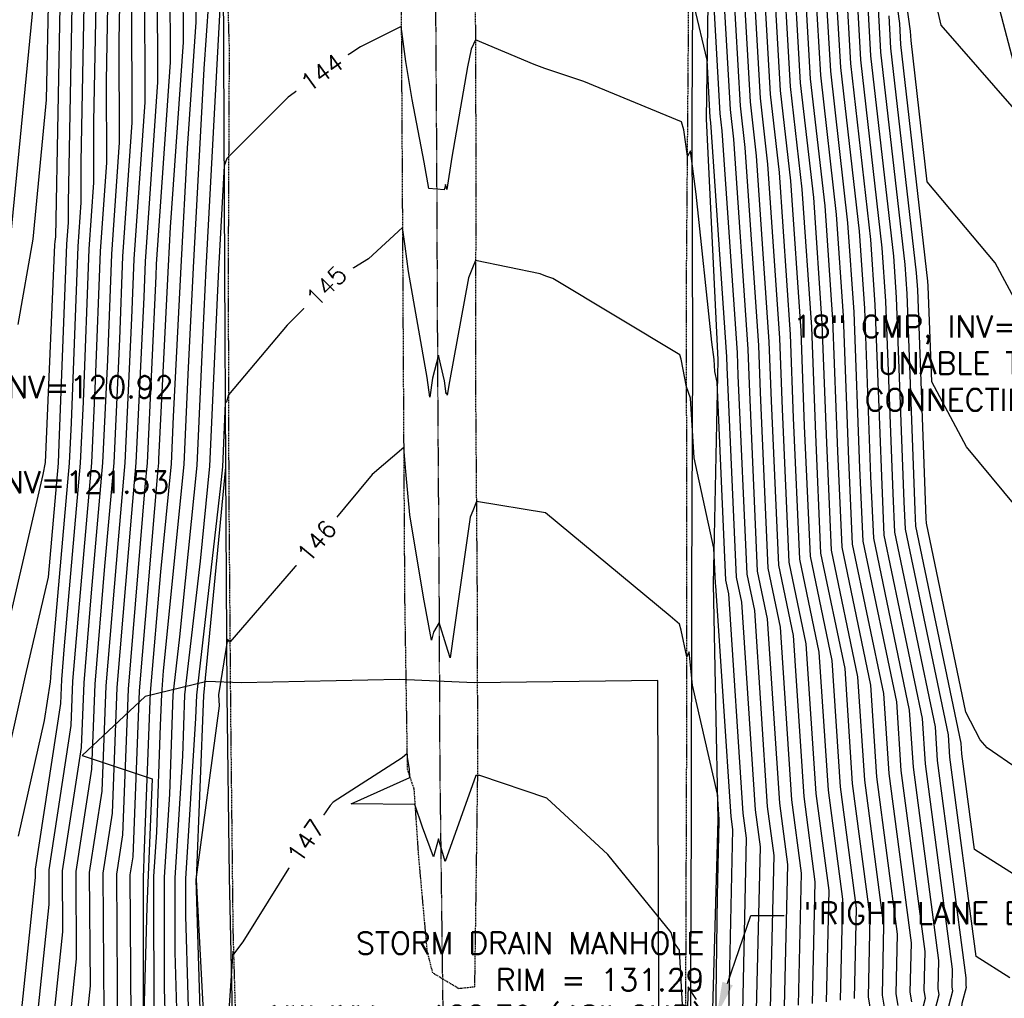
# Model space of a CAD drawing. Header units: feet. Extents: x 351431 to 355879, y 310968 to 329728.
# Tile 20 of 256: x 353341 to 353565, y 313902 to 314124. Entities that reach past the tile are written whole.
import ezdxf

# ---------------------------------------------------------------- set-up
doc = ezdxf.new("R2010")
doc.units = ezdxf.units.FT
doc.header["$MEASUREMENT"] = 0
doc.linetypes.add('D25', pattern=[0.375, 0.25, -0.125])
doc.linetypes.add('HIDDEN2', pattern=[0.1875, 0.125, -0.0625])
for name, color, linetype in [('ELIG', 41, 'Continuous'), ('ELIG-JERSEY', 161, 'HIDDEN2'), ('ELTCH-EG2', 253, 'Continuous'), ('ELTCN-EG2', 251, 'Continuous'), ('ELUG', 153, 'EGASRT'), ('ELYSP', 1, 'D25'), ('ELYSS', 2, 'Continuous'), ('ETFS', 6, 'Continuous'), ('ETTC', 252, 'Continuous'), ('ETUD', 4, 'Continuous')]:
    doc.layers.add(name, color=color, linetype=linetype)
doc.styles.add('ANNO-TOPO', font='simplex.shx')
doc.styles.add('L80', font='simplex', dxfattribs={"height": 4})
doc.styles.add('ROMANSM', font='romansm.shx')
doc.linetypes.add('EGASRT', pattern='A,0.15,-0.07,0.15,-0.04,["G",ROMANSM,S=0.08,R=0,X=-0.005,Y=-0.04],-0.12,0.15,-0.07,0.15,-0.04,[")",ROMANSM,S=0.08,R=0,X=-0.09,Y=-0.04],-0.075', length=1.015)

msp = doc.modelspace()

# ---------------------------------------------------------------- linework, layer by layer
at = {"layer": 'ELIG', "flags": 128}
for points in [[(353506.1, 314669.3), (353500.81, 314614.32), (353499.65, 314561.65), (353498.49, 314507.89), (353497.77, 314457.91), (353497.06, 314408.38), (353496.09, 314356.97), (353495.41, 314306.46), (353494.63, 314255.56), (353494.05, 314204.44), (353494.14, 314154.36), (353493.87, 314102.16), (353493.97, 314047.36), (353493.81, 313995.99), (353493.71, 313942.42), (353493.5, 313889.49), (353493.12, 313845.95)], [(353385.32, 314583.24), (353386.43, 314542.78), (353386.83, 314490.04), (353386.92, 314443.37), (353387, 314391.91), (353386.84, 314343.71), (353386.8, 314284.97), (353386.78, 314239.3), (353387.17, 314178.26), (353387.45, 314133.15), (353387.81, 314067.27), (353388.03, 314022.53), (353388.35, 313970.91), (353388.88, 313929.47), (353389.8, 313884.77), (353390.28, 313846.09)]]:
    msp.add_lwpolyline(points, dxfattribs=at)
at = {"layer": 'ELIG-JERSEY', "flags": 128}
msp.add_lwpolyline([(353438.19, 314552.22), (353437.95, 314543.55), (353436.97, 314493.31), (353436.02, 314443.42), (353436.28, 314392.56), (353435.33, 314343.61), (353435.86, 314292.65), (353435.42, 314243.15), (353435.84, 314192.71), (353435.58, 314142.68), (353435.91, 314092.68), (353436.14, 314042.54), (353436.47, 313993.07), (353436.64, 313954.26), (353437.41, 313892.95), (353437.28, 313842.51), (353437.99, 313793.4), (353438, 313741.9), (353438.54, 313693.18), (353438.85, 313673.78), (353439.24, 313629.67), (353439.22, 313617.09), (353441.34, 313361.23)], dxfattribs=at)
at = {"layer": 'ELTCH-EG2', "flags": 128}
for points, elevation in [([(353569.78, 314055.64), (353562.69, 314068.9), (353547.26, 314087.28), (353543.61, 314119.33), (353543.49, 314121.45), (353536.29, 314173.14), (353536.19, 314175.81), (353532.8, 314226.07), (353532.44, 314229.36), (353530.45, 314284.03), (353530.25, 314288.5), (353526.5, 314368.44), (353526.33, 314371.5), (353526.05, 314376.12), (353525.03, 314421.23), (353525.14, 314421.69), (353524.66, 314428.83), (353526.83, 314480.47), (353526.22, 314489.83), (353526.99, 314528.87), (353525.98, 314544.4), (353526.49, 314578.1), (353525.48, 314597.99)], 123), ([(353567.63, 314013.38), (353556.2, 314027.14), (353548.34, 314041.85), (353547.53, 314063.56), (353547.45, 314064.7), (353541.33, 314118.46), (353541.06, 314123.17), (353534.24, 314172.11)], 124), ([(353562.92, 314129.31), (353570.69, 314099.56), (353550.42, 314122.82), (353538.88, 314173.04)], 122), ([(353514.91, 313900.07), (353515.65, 313932.39), (353513.81, 313946.27), (353511.05, 313988.1), (353508.79, 313998.91), (353506.92, 314041.39), (353506.63, 314049.27), (353503.36, 314096.96), (353502.6, 314103.64), (353499.81, 314152.4)], 141), ([(353511.74, 313899.69), (353512.53, 313934.37), (353511.06, 313945.53), (353508.12, 313989.99), (353506.4, 313998.23), (353504.41, 314043.3), (353504.22, 314048.43), (353500.76, 314098.86), (353500.32, 314102.76), (353497.77, 314147.38)], 142), ([(353521.25, 313900.81), (353521.88, 313928.43), (353519.33, 313947.77), (353516.91, 313984.34), (353513.58, 314000.27), (353511.94, 314037.57), (353511.44, 314050.95), (353508.54, 314093.16), (353507.15, 314105.38), (353504.66, 314148.96)], 139), ([(353524.42, 313901.18), (353524.99, 313926.45), (353522.08, 313948.51), (353519.84, 313982.46), (353515.98, 314000.95), (353514.45, 314035.66), (353513.84, 314051.79), (353511.14, 314091.27), (353509.43, 314106.25), (353507.09, 314147.24)], 138), ([(353527.59, 313901.56), (353528.11, 313924.47), (353524.84, 313949.26), (353522.77, 313980.57), (353518.37, 314001.63), (353516.96, 314033.75), (353516.25, 314052.63), (353513.73, 314089.37), (353511.71, 314107.12), (353509.52, 314145.52)], 137), ([(353530.76, 313901.93), (353531.23, 313922.49), (353527.6, 313950), (353525.7, 313978.69), (353520.77, 314002.31), (353519.46, 314031.84), (353518.66, 314053.47), (353516.32, 314087.47), (353513.99, 314108), (353511.94, 314143.8)], 136), ([(353537.63, 313899.52), (353537.1, 313902.68), (353537.46, 313918.53), (353533.11, 313951.49), (353531.56, 313974.93), (353525.56, 314003.67), (353524.48, 314028.02), (353523.47, 314055.15), (353521.51, 314083.68), (353518.55, 314109.74), (353516.8, 314140.36)], 134), ([(353540.72, 313900.36), (353540.27, 313903.05), (353540.57, 313916.55), (353535.87, 313952.24), (353534.49, 313973.04), (353527.95, 314004.35), (353526.99, 314026.11), (353525.87, 314055.99), (353524.1, 314081.78), (353520.82, 314110.61), (353519.22, 314138.64)], 133), ([(353543.81, 313901.2), (353543.44, 313903.42), (353543.69, 313914.57), (353538.62, 313952.98), (353537.42, 313971.16), (353530.34, 314005.03), (353529.5, 314024.2), (353528.28, 314056.83), (353526.7, 314079.88), (353523.1, 314111.48), (353521.65, 314136.92)], 132), ([(353542.05, 313883.4), (353546.9, 313902.04), (353546.61, 313903.79), (353546.81, 313912.59), (353541.38, 313953.73), (353540.35, 313969.28), (353532.74, 314005.72), (353532.01, 314022.29), (353530.68, 314057.68), (353529.29, 314077.98), (353525.38, 314112.36), (353524.08, 314135.21)], 131), ([(353358.63, 314131.45), (353358.04, 314100.9), (353358.08, 314087.13), (353357.03, 314072), (353355.71, 314037.33), (353355.06, 314023.46), (353351.43, 313982), (353350.79, 313974.36), (353350.57, 313968.86), (353344.8, 313931.34), (353344.82, 313929.42), (353340.28, 313885.8)], 133), ([(353355.93, 314131.35), (353355.15, 314091.71), (353355.18, 314082.59), (353354.49, 314072.57), (353352.96, 314032.57), (353352.53, 314023.46), (353348.37, 313975.99), (353348.27, 313974.73), (353348.23, 313973.83), (353346.88, 313965.04), (353340.98, 313938.82)], 132), ([(353361.34, 314131.55), (353360.92, 314110.08), (353360.98, 314091.68), (353359.58, 314071.44), (353358.45, 314042.08), (353357.58, 314023.47), (353354.48, 313988.02), (353353.31, 313973.99), (353352.91, 313963.9), (353347.88, 313931.15), (353347.93, 313923.27), (353344, 313885.48)], 134), ([(353369.59, 314131.91), (353369.68, 314105.31), (353367.21, 314069.74), (353366.7, 314056.35), (353365.16, 314023.48), (353363.64, 314006.05), (353360.87, 313972.89), (353359.93, 313949), (353357.1, 313930.58), (353357.26, 313904.81), (353355.15, 313884.53)], 137), ([(353372.5, 314132.11), (353372.58, 314109.85), (353369.76, 314069.18), (353369.45, 314061.11), (353367.69, 314023.48), (353366.69, 314012.06), (353363.38, 313972.52), (353362.27, 313944.03), (353360.18, 313930.39), (353360.37, 313898.66)], 138), ([(353375.41, 314132.32), (353375.47, 314114.39), (353372.3, 314068.61), (353372.2, 314065.86), (353370.22, 314023.48), (353369.74, 314018.08), (353365.9, 313972.15), (353364.61, 313939.06), (353363.25, 313930.2), (353363.48, 313892.51)], 139), ([(353381.24, 314132.72), (353381.27, 314123.48), (353379.29, 314094.93), (353377.85, 314068.01), (353376.16, 314033.99), (353375.69, 314023.29), (353373.23, 313998.76), (353370.94, 313971.41), (353369.49, 313934.13), (353369.38, 313931.09), (353369.3, 313929.82), (353369.33, 313887.73)], 141), ([(353550.82, 313895.04), (353553.08, 313903.72), (353552.94, 313904.54), (353553.04, 313908.64), (353546.89, 313955.22), (353546.21, 313965.52), (353537.53, 314007.08), (353537.02, 314018.48), (353535.5, 314059.36), (353534.48, 314074.19), (353529.94, 314114.1), (353528.93, 314131.77)], 129), ([(353353.22, 314131.25), (353352.27, 314082.52), (353352.28, 314078.05), (353351.94, 314073.13), (353350.21, 314027.81), (353350.01, 314023.46), (353347.73, 313997.53), (353342.53, 313975.19), (353336.81, 313949.76)], 131), ([(353347.81, 314131.05), (353347.32, 314105.84), (353344.26, 314074.28), (353340.91, 314054.88)], 129), ([(353386.95, 314130.82), (353383.57, 314067.59), (353382.85, 314053.08), (353381.5, 314022.93), (353377.6, 313984.03), (353376.09, 313970.9), (353375.3, 313948.32), (353374.1, 313929.48), (353374.12, 313904.21), (353374.73, 313883.99)], 143), ([(353579.19, 313856.79), (353553.24, 313874.67), (353555.21, 313900.87), (353556.17, 313904.56), (353556.11, 313904.91), (353556.15, 313906.66), (353549.65, 313955.97), (353549.14, 313963.63), (353539.92, 314007.76), (353539.53, 314016.57), (353537.9, 314060.2), (353537.07, 314072.29), (353532.22, 314114.97), (353531.36, 314130.05)], 128), ([(353344.34, 314127.7), (353339.21, 314074.86), (353332.63, 314036.76), (353332.19, 314026.42), (353327.49, 314002.71), (353322.97, 313976.65), (353315.63, 313949.71), (353309.29, 313934.17), (353307.07, 313903.31), (353305.93, 313885.36), (353324.21, 313854.65), (353337.41, 313852.02)], 128), ([(353366.69, 314128.46), (353366.78, 314100.76), (353364.67, 314070.31), (353363.95, 314051.59), (353362.64, 314023.47), (353360.58, 314000.04), (353358.35, 313973.26), (353357.59, 313953.96), (353354.03, 313930.77), (353354.15, 313910.97), (353351.43, 313884.84)], 136), ([(353384.17, 314128.02), (353383.12, 314112.88), (353380.71, 314067.8), (353379.5, 314043.53), (353378.59, 314023.11), (353373.9, 313976.28), (353373.46, 313971.04), (353373.18, 313963.9), (353372.34, 313939.71), (353371.7, 313929.65), (353371.73, 313895.97)], 142), ([(353508.57, 313899.32), (353509.41, 313936.35), (353508.3, 313944.78), (353505.19, 313991.87), (353504.01, 313997.55), (353501.9, 314045.21), (353501.82, 314047.59), (353498.17, 314100.75), (353498.04, 314101.89), (353497.3, 314114.89), (353494.38, 314127.28)], 143), ([(353566, 313906.63), (353558.37, 313911.47), (353552.41, 313956.71), (353552.08, 313961.75), (353542.32, 314008.44), (353542.04, 314014.66), (353540.31, 314061.04), (353539.67, 314070.39), (353534.5, 314115.84), (353533.78, 314128.33)], 127), ([(353595.2, 313912.24), (353558.02, 313935.8), (353555.16, 313957.46), (353555.01, 313959.87), (353544.71, 314009.12), (353544.55, 314012.75), (353542.71, 314061.88), (353542.26, 314068.5), (353536.77, 314116.71), (353536.21, 314126.61)], 126), ([(353469.32, 314109.99), (353460.46, 314112.98), (353458.06, 314113.91), (353444.73, 314119.5), (353443.75, 314117.33), (353442.94, 314113.32), (353439.4, 314092.85), (353438.22, 314085.5), (353437.95, 314086.64), (353437.64, 314085.43), (353434.13, 314085.76), (353433.09, 314091.73), (353430.36, 314105.92), (353428.98, 314114.58), (353428.49, 314117.96), (353427.91, 314122.47), (353418.69, 314117.93), (353411.61, 314113.29), (353402.2, 314106.51), (353388.73, 314092.94), (353388.33, 314092.54), (353387.68, 314090.92), (353386.42, 314067.37), (353386.19, 314062.62), (353384.41, 314022.75), (353382.24, 314001.17), (353378.74, 313970.83), (353378.26, 313956.94), (353376.51, 313929.31), (353376.52, 313912.45), (353377.36, 313884.21)], 144), ([(353505.4, 313898.95), (353506.3, 313938.33), (353505.54, 313944.04), (353502.26, 313993.75), (353501.61, 313996.86), (353499.63, 314041.78), (353499.1, 314044.21), (353498.93, 314046.93), (353498.38, 314050.89), (353494.85, 314084.46), (353493.59, 314094.3), (353492.87, 314093.06), (353492.03, 314099.06), (353491.54, 314100.88), (353469.32, 314109.99)], 144), ([(353499.32, 313896.66), (353499.68, 313925.29), (353500.07, 313942.29), (353500.03, 313942.55), (353499.65, 313948.31), (353493.99, 313973.04), (353493.24, 313980.65), (353492.72, 313979.5), (353491.4, 313985.5), (353491.08, 313986.92), (353488.97, 313988.71), (353460.68, 314012.18), (353444.95, 314014.71), (353444.12, 314012.59), (353443.55, 314011.16), (353440.86, 313992.68), (353439.03, 313979.25), (353438.08, 313982.14), (353436.49, 313987.25), (353435.2, 313985.06), (353434.78, 313983.26), (353432.98, 313993.06), (353429.85, 314011.72), (353428.95, 314021.53), (353428.46, 314026.95), (353421.28, 314020.88), (353412.07, 314009.72), (353404.34, 314000.55), (353389.02, 313982.78), (353388.46, 313983.53), (353386.39, 313970.84), (353386.57, 313968.36), (353381.34, 313929.48), (353381.31, 313928.97), (353381.31, 313928.93), (353382.64, 313884.66)], 146), ([(353491.83, 313899.18), (353491.06, 313912.95), (353489.78, 313914.77), (353489.14, 313916.9), (353474.76, 313934.65), (353460.94, 313947.43), (353445.74, 313952.54), (353445.19, 313952.57), (353444.86, 313952.53), (353437.86, 313933.07), (353436.35, 313938.18), (353435.25, 313934.12), (353432.74, 313940.81), (353431, 313946), (353416.5, 313946.14), (353429.88, 313952.12), (353429.78, 313953.97), (353429.29, 313956.63), (353429.21, 313957.55), (353428.1, 313956.55), (353412.42, 313946.49), (353411.79, 313945.76), (353405.93, 313937.25), (353391.93, 313914.8), (353389.85, 313912), (353389.71, 313912.65), (353387.8, 313884.76)], 147), ([(353494.95, 313901.71), (353492.99, 313904.63), (353492.46, 313889.32)], 147)]:
    msp.add_lwpolyline(points, dxfattribs=dict(at, elevation=elevation))
at = {"layer": 'ELTCN-EG2', "flags": 128}
for points, elevation in [([(353518.08, 313900.44), (353518.76, 313930.41), (353516.57, 313947.02), (353513.98, 313986.22), (353511.19, 313999.59), (353509.43, 314039.48), (353509.03, 314050.11), (353505.95, 314095.06), (353504.88, 314104.51), (353502.24, 314150.68)], 140), ([(353534.54, 313898.68), (353533.93, 313902.3), (353534.34, 313920.51), (353530.35, 313950.75), (353528.63, 313976.81), (353523.16, 314002.99), (353521.97, 314029.93), (353521.06, 314054.31), (353518.92, 314085.57), (353516.27, 314108.87), (353514.37, 314142.08)], 135), ([(353364.04, 314131.65), (353363.8, 314119.27), (353363.88, 314096.22), (353362.12, 314070.87), (353361.2, 314046.84), (353360.11, 314023.47), (353357.53, 313994.03), (353355.83, 313973.62), (353355.25, 313958.93), (353350.95, 313930.96), (353351.04, 313917.12), (353347.72, 313885.16)], 135), ([(353378.33, 314132.52), (353378.37, 314118.93), (353375.47, 314076.99), (353375, 314068.22), (353372.82, 314024.44), (353372.78, 314023.47), (353372.56, 314021.24), (353368.42, 313971.78), (353366.95, 313934.1), (353366.33, 313930.01), (353366.59, 313886.36)], 140), ([(353546.43, 313889.22), (353549.99, 313902.88), (353549.77, 313904.17), (353549.92, 313910.62), (353544.14, 313954.47), (353543.28, 313967.4), (353535.13, 314006.4), (353534.52, 314020.39), (353533.09, 314058.52), (353531.89, 314076.09), (353527.66, 314113.23), (353526.5, 314133.49)], 130), ([(353350.52, 314131.15), (353349.42, 314074.82), (353349.31, 314073.7), (353349.19, 314073), (353347.07, 314023.58), (353346.52, 314020.84), (353336, 313975.67)], 130), ([(353574.99, 313949.16), (353560.86, 313958.85), (353559.32, 313960.63), (353556.06, 313966.96), (353547.1, 314009.8), (353547.06, 314010.84), (353545.12, 314062.72), (353544.85, 314066.6), (353539.05, 314117.59), (353538.64, 314124.89)], 125), ([(353494.42, 314024.6), (353493.58, 314038.18), (353492.68, 314040.74), (353491.42, 314047.01), (353491.14, 314048.01), (353462.32, 314065.34), (353460.75, 314065.87), (353459.44, 314066.38), (353444.79, 314069.41), (353444.09, 314067.78), (353443.13, 314065.45), (353438.82, 314041.94), (353438.35, 314038.86), (353438.23, 314039.35), (353438.13, 314039.17), (353437.75, 314042.12), (353436.36, 314047.96), (353435.02, 314042.73), (353434.42, 314038.43), (353433.75, 314042.88), (353429.57, 314066.95), (353428.8, 314072.66), (353428.17, 314076.93), (353420.47, 314069.79), (353411.84, 314064.51), (353402.01, 314054.71), (353388.69, 314038.9), (353388.22, 314037.33), (353387.96, 314037.03), (353387.31, 314022.57), (353386.89, 314018.31), (353381.4, 313970.75), (353381.22, 313965.56), (353378.91, 313929.14), (353378.91, 313920.69), (353380, 313884.43)], 145), ([(353502.23, 313898.58), (353503.18, 313940.31), (353502.79, 313943.29), (353499.33, 313995.63), (353499.22, 313996.18), (353498.87, 314004.13), (353494.42, 314024.6)], 145)]:
    msp.add_lwpolyline(points, dxfattribs=dict(at, elevation=elevation))
at = {"layer": 'ELUG', "flags": 128}
msp.add_lwpolyline([(354053.78, 315685.19), (354055.38, 315594.23), (354056.27, 315500.89), (354054.38, 315407.16), (354054.88, 315320.1), (354054.2, 315285.22), (354054.16, 315198.46), (354058.24, 315105.49), (354058.8, 315041.71), (354061.42, 314990.47), (354059.85, 314919.6), (354059.21, 314873.77), (354060.42, 314790.25), (354058.67, 314715.22), (354054.69, 314696.64), (354055.71, 314677.32), (354058.17, 314666.86), (354059.84, 314603.77), (354059.05, 314568.22), (354057.94, 314476.85), (354059.65, 314423.8), (354059.52, 314393.8), (354061.18, 314338.45), (354061.18, 314278.58), (354062.31, 314229.58), (354063.85, 314219.36), (354064.5, 314194.26), (354066.28, 314182.09), (354065.71, 314150.34), (354066.26, 314079.6), (354067.85, 314021.63), (354068.37, 314003.8), (354068.71, 313970.18), (354068.64, 313914.56), (354068.19, 313897.18), (354067.4, 313872.05), (354066.17, 313828.31), (354067.47, 313822.37), (354067.38, 313818.53), (354067.19, 313810.33), (354067.45, 313797.02), (354015.9, 313794.77), (353952.02, 313794.93), (353912.02, 313796.07), (353858.93, 313799.6), (353779.87, 313804.11), (353759.22, 313807.16), (353752.53, 313809.54), (353710.45, 313813.44), (353676.23, 313816.05), (353661.5, 313817.56), (353619.44, 313822.32), (353582.71, 313826.2), (353556.79, 313833.06), (353535.46, 313853.33), (353517.69, 313874.48), (353486.4, 313899.33), (353486.15, 313974.11), (353444.44, 313973.57), (353427.53, 313974.34), (353391.57, 313973.6), (353383.77, 313973.87), (353369.76, 313970.49), (353355.51, 313957.08), (353371.4, 313951.77), (353370.13, 313922.7), (353369.24, 313890.48), (353355.73, 313861.93), (353337.77, 313837.98), (353315.8, 313817.71), (353313.71, 313807.82), (353259.94, 313806.61), (353226.44, 313808.15), (353189.1, 313809.12), (353159.74, 313808.81), (353119.91, 313807.6), (353038.14, 313804.38), (352984.33, 313801.98), (352941.06, 313802.64), (352858.55, 313801.41), (352833.18, 313801.36), (352822.12, 313800.71), (352815.98, 313819.15), (352815.61, 313846.41), (352815.26, 313902.69)], dxfattribs=at)
at = {"layer": 'ELYSP', "flags": 128}
for points in [[(353524.49, 316413.88), (353524.61, 316413.04), (353522.51, 316393.32), (353518.81, 316343.26), (353514.85, 316293.25), (353510.71, 316243.6), (353506.72, 316192.9), (353502.74, 316143.78), (353498.5, 316090.73), (353494.8, 316042.24), (353490.55, 315991.28), (353486.77, 315942.68), (353483, 315891.97), (353479.43, 315842.82), (353475.75, 315792.64), (353472.07, 315743.06), (353468.72, 315692.15), (353465.5, 315643.39), (353462.66, 315592.75), (353460.03, 315543.38), (353457.24, 315491.85), (353454.65, 315443.38), (353452.14, 315392.66), (353449.65, 315343.36), (353447.03, 315292.28), (353444.9, 315243.34), (353442.9, 315193.38), (353439.06, 315093.1), (353437.64, 315043.64), (353435.96, 314994.29), (353434.32, 314943.18), (353432.77, 314893.66), (353431.23, 314843.25), (353429.61, 314793.81), (353428.53, 314743.36), (353427.94, 314692.11), (353427.25, 314642.92), (353427.03, 314593.37), (353426.96, 314543.18), (353426.97, 314493.16), (353426.98, 314443.13), (353427.08, 314392.26), (353427.22, 314343.16), (353427.19, 314291.98), (353427.39, 314242.82), (353427.55, 314191.99), (353427.79, 314142.72), (353428.09, 314091.63), (353428.36, 314043.08), (353428.66, 313992.69), (353429.26, 313953.97), (353430.76, 313949.54), (353431.79, 313934.36), (353433.74, 313912.65), (353434.98, 313907.83), (353440.97, 313904.25), (353444.53, 313904.64)], [(353559.19, 316411.12), (353559.2, 316410.37), (353557.52, 316390.15), (353553.28, 316339.75), (353549.22, 316290.55), (353545.11, 316240.56), (353540.93, 316190.85), (353536.8, 316141.36), (353532.78, 316090.65), (353528.76, 316039.45), (353525.11, 315989.76), (353521.45, 315940.03), (353518.02, 315890.06), (353514.41, 315839.22), (353511, 315790.58), (353507.68, 315739.83), (353504.55, 315690.81), (353501.28, 315639.99), (353498.09, 315591.2), (353494.97, 315541), (353491.51, 315491.33), (353487.99, 315440.1), (353485.05, 315391.63), (353481.95, 315339.85), (353479.33, 315291.85), (353476.64, 315240.98), (353473.94, 315192.16), (353471.41, 315140.03), (353469.27, 315092.1), (353466.6, 315041.32), (353464.73, 314992.36), (353462.66, 314941.39), (353460.73, 314892.35), (353458.85, 314842.53), (353457.12, 314792.74), (353455.57, 314742.25), (353454.06, 314692.78), (353452.47, 314642.26), (353450.98, 314592.97), (353449.49, 314542.55), (353448.15, 314492.82), (353446.58, 314442.74), (353445.32, 314392.52), (353444.92, 314342.76), (353444.36, 314292.98), (353444.37, 314242.79), (353444.55, 314192.68), (353444.64, 314143.35), (353444.83, 314092.79), (353444.74, 314041.78), (353445.12, 313992.71), (353445.21, 313954.09), (353444.53, 313904.64)], [(353363.63, 314543.76), (353369.7, 314594.22), (353375.22, 314644.35), (353381.12, 314694.33), (353383.92, 314702.5), (353385.3, 314705.51), (353386.8, 314705.65), (353388.76, 314703.41), (353389.91, 314700.88), (353389.93, 314693.91), (353389.58, 314643.91), (353389.46, 314593.67), (353387.6, 314543.71), (353387.98, 314493.65), (353387.67, 314443.45), (353387.49, 314393.26), (353387.35, 314343.24), (353387.38, 314293.43), (353387.58, 314242.91), (353387.97, 314192.9), (353388.06, 314142.55), (353388.84, 314117.44), (353388.61, 314067.42), (353388.75, 314017.23), (353389.15, 313966.66), (353389.69, 313917.46), (353391.13, 313867.25), (353391.16, 313817.4), (353391.19, 313767.44), (353391.18, 313717.2), (353391.31, 313667.63), (353390.75, 313617.45), (353390.17, 313567.6), (353390.04, 313516.92), (353390.27, 313467.54), (353390.01, 313417.42), (353390.07, 313367.61), (353389.94, 313317.14), (353389.83, 313267.51), (353389.77, 313217.23), (353389.91, 313167.47), (353390.56, 313117.06), (353390.39, 313067.22), (353389.82, 313017.4), (353389.45, 312984.33), (353387.53, 312984.58), (353384.44, 312986.94), (353381.87, 312993.35), (353378.87, 313006.5), (353377.48, 313017.51)]]:
    msp.add_lwpolyline(points, dxfattribs=at)
msp.add_lwpolyline([(353352.69, 313729.71), (353388.26, 313730.72), (353443.35, 313732.1), (353494.66, 313732.65), (353531.52, 313733.64), (353545.63, 313733.68), (353592.83, 313734.09), (353638.13, 313733.31), (353685.16, 313731.27), (353732.48, 313727.84), (353778.53, 313724.35), (353827.68, 313720.75), (353872.82, 313717.17, -0.160636), (353961.02, 313681.69, -0.04092), (353968.07, 313672.83, -0.03045), (353971.44, 313667.71, -0.156442), (353981.78, 313621.36, -0.091334), (353979.42, 313612.04), (353978.96, 313609.66), (353977.66, 313580.81), (353975.91, 313537.1, -0.109879), (353951.92, 313439.62, -0.100114), (353898.51, 313368.65, -0.099137), (353819.22, 313320.93, -0.096961), (353729.14, 313306.91, -0.094211), (353642.97, 313327.41, -0.101229), (353572.91, 313379.77), (353550.18, 313415.14), (353540.4, 313428.72), (353530.22, 313447.37), (353517.99, 313475.31), (353505.36, 313513.87), (353499.01, 313545.75), (353496.09, 313567.18), (353493.55, 313617.44), (353493.1, 313667.61), (353492.94, 313717.66), (353492.73, 313767.24), (353492.65, 313817.37), (353492.4, 313867.28), (353492.55, 313917.49), (353492.73, 313966.89), (353492.69, 314017.34), (353492.67, 314067.93), (353493.07, 314117.32), (353493.05, 314167.88), (353493.2, 314191), (353493.54, 314241.18), (353494.18, 314291.27), (353494.94, 314341.01), (353495.57, 314390.72), (353496.34, 314441.02), (353497.39, 314490.61), (353498.08, 314541.02), (353499.39, 314591.34), (353500.87, 314640.86), (353503.35, 314667.26), (353501.64, 314671.27)], format="xyb", dxfattribs=at)
at = {"layer": 'ELYSS', "flags": 128}
for points in [[(353386.83, 314683.38), (353386.68, 314636), (353385.32, 314583.24), (353386.43, 314542.78), (353386.83, 314490.04), (353386.92, 314443.37), (353387, 314391.91), (353386.84, 314343.71), (353386.8, 314284.97), (353386.78, 314239.3), (353387.17, 314178.26), (353387.45, 314133.15), (353387.81, 314067.27), (353388.03, 314022.53), (353382.99, 313970.71), (353381.32, 313928.97), (353383.7, 313884.75), (353385.19, 313846.46)], [(353504.15, 314614.21), (353502.31, 314561.72), (353498.49, 314507.89), (353497.77, 314457.91), (353497.06, 314408.38), (353496.09, 314356.97), (353495.41, 314306.46), (353494.63, 314255.56), (353498.68, 314205.15), (353497.86, 314153.78), (353497.1, 314101.53), (353499.73, 314046.86), (353498.7, 313996.04), (353499.77, 313942.48), (353498.25, 313888.8), (353496.62, 313856.09), (353495.38, 313854.64), (353496.66, 313853.22), (353495.91, 313842.84)]]:
    msp.add_lwpolyline(points, dxfattribs=at)
at = {"layer": 'ETFS', "linetype": 'ByBlock', "lineweight": -2}
msp.add_line((353507.28, 313920.81), (353514.78, 313920.81), dxfattribs=at)
msp.add_lwpolyline([(353501.97, 313905.35), (353507.28, 313920.81)], dxfattribs=at)
at = {"layer": 'ETFS'}
msp.add_solid([(353503.16, 313904.95), (353499.54, 313898.26), (353500.79, 313905.76)], dxfattribs=at)

# ---------------------------------------------------------------- texts
at = {"layer": 'ETFS', "insert": (353519.28, 313923.81), "char_height": 5, "width": 96.5552, "attachment_point": 1, "style": 'ANNO-TOPO'}
msp.add_mtext('"RIGHT LANE ENDS" SIGN', dxfattribs=at)
at = {"layer": 'ETUD', "char_height": 5, "style": 'ANNO-TOPO'}
for s, insert, attachment_point in [('18" CMP, INV=122.30\\PUNABLE TO FIND\\PCONNECTING END', (353591.38, 314056.94), 3), ('18" CMP, INV=120.92', (353301.64, 314043.21), 1), ('18" CMP, INV=121.53', (353300.67, 314021.62), 1), ('STORM DRAIN MANHOLE\\PRIM = 131.29\\PNW INV = 122.79 (48" CMP)\\PSE INV = 121.09 (24" CMP)\\PE INV = 121.39', (353496.71, 313917.03), 3)]:
    msp.add_mtext(s, dxfattribs=dict(at, insert=insert, attachment_point=attachment_point))

# ---------------------------------------------------------------- next in the draw order: texts
at = {"layer": 'ETTC', "char_height": 4, "attachment_point": 5, "style": 'L80', "bg_fill": 3, "box_fill_scale": 1.5, "bg_fill_color": 256, "bg_fill_true_color": 13158600, "bg_fill_transparency": 0}
for s, insert, rotation in [('{144}', (353409.89, 314112.05, 144), 35.7591), ('{145}', (353410.91, 314063.58, 145), 44.932), ('{146}', (353408.7, 314005.72, 146), 49.8717), ('{147}', (353406.24, 313937.7, 147), 55.4445)]:
    msp.add_mtext(s, dxfattribs=dict(at, insert=insert, rotation=rotation))

doc.saveas('drawing.dxf')
